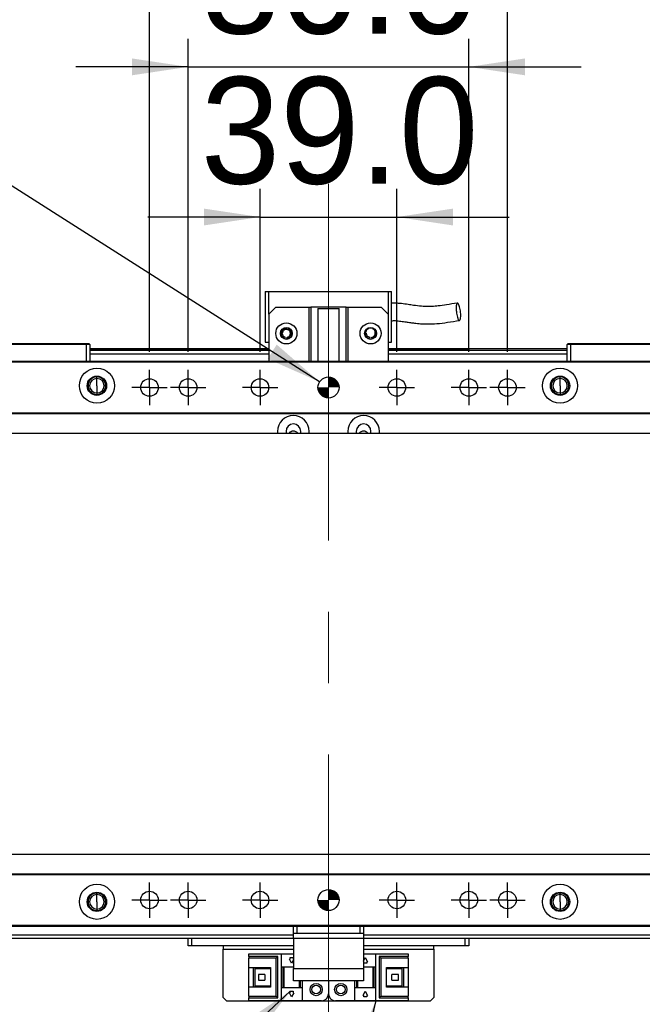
# Model space of a CAD drawing. Header units: millimetres. Extents: x 40 to 3320, y 40 to 2336.
# Tile 12 of 15: x 2147 to 2324, y 1769 to 2049. Entities that reach past the tile are written whole.
import ezdxf

# ---------------------------------------------------------------- set-up
doc = ezdxf.new("R2010")
doc.units = ezdxf.units.MM
doc.header["$LTSCALE"] = 8
doc.linetypes.add('CENTERX2', pattern=[20.32, 12.7, -2.54, 2.54, -2.54])
doc.layers.add('DIMNS', color=7, linetype='Continuous')
doc.styles.add('SLDTEXTSTYLE7', font='txt')
doc.dimstyles.new('SLDDIMSTYLE0', dxfattribs={"dimtxt": 30.4, "dimasz": 16, "dimexe": 0, "dimexo": 0.0625, "dimgap": 7.6, "dimtad": 2, "dimdec": 1, "dimrnd": 1e-09, "dimzin": 4, "dimdsep": 46, "dimtxsty": 'SLDTEXTSTYLE7', "dimsah": 1, "dimcen": 0.09, "dimadec": 0, "dimazin": 1, "dimtfac": 1, "dimtdec": 1, "dimtmove": 0, "dimatfit": 0, "dimfxl": 0, "dimfrac": 2, "dimtolj": 1, "dimtzin": 12, "dimarcsym": 0})
doc.dimstyles.new('SLDDIMSTYLE1', dxfattribs={"dimtxt": 30.4, "dimasz": 16, "dimexe": 0, "dimexo": 0.0625, "dimgap": 7.6, "dimtad": 2, "dimdec": 1, "dimrnd": 1e-09, "dimzin": 4, "dimdsep": 46, "dimtxsty": 'SLDTEXTSTYLE7', "dimsah": 1, "dimcen": 0.09, "dimadec": 0, "dimazin": 1, "dimtfac": 1, "dimtdec": 1, "dimtofl": 0, "dimtmove": 0, "dimatfit": 3, "dimfxl": 0, "dimfrac": 2, "dimtolj": 1, "dimtzin": 12, "dimarcsym": 0})
doc.dimstyles.new('SLDDIMSTYLE2', dxfattribs={"dimtxt": 30.4, "dimasz": 16, "dimexe": 0, "dimexo": 0.0625, "dimgap": 7.6, "dimtad": 0, "dimtih": 1, "dimtoh": 1, "dimdec": 1, "dimrnd": 1e-09, "dimzin": 4, "dimdsep": 46, "dimtxsty": 'SLDTEXTSTYLE7', "dimsah": 1, "dimcen": 0, "dimadec": 0, "dimazin": 1, "dimtfac": 1, "dimtdec": 1, "dimtofl": 0, "dimtmove": 0, "dimatfit": 3, "dimfxl": 0, "dimfrac": 2, "dimtolj": 1, "dimtzin": 12, "dimarcsym": 0})
doc.dimstyles.new('SLDDIMSTYLE4', dxfattribs={"dimtxt": 0.18, "dimasz": 16, "dimexe": 0, "dimexo": 0.0625, "dimgap": 0, "dimtad": 0, "dimtih": 1, "dimtoh": 1, "dimdec": 0, "dimrnd": 1e-09, "dimzin": 0, "dimdsep": 46, "dimtxsty": 'Standard', "dimsah": 1, "dimcen": 0.09, "dimadec": 0, "dimazin": 0, "dimtfac": 16, "dimtdec": 0, "dimtofl": 0, "dimtmove": 0, "dimatfit": 3, "dimfxl": 0, "dimfrac": 2, "dimtolj": 1, "dimtzin": 0, "dimarcsym": 0})

# ---------------------------------------------------------------- blocks, each defined once
blk = doc.blocks.new('_D')
at = {"layer": 'DIMNS'}
for p, q in [((2215.37, 1954.88), (2215.37, 2001.27)), ((2254.37, 1954.88), (2254.37, 2001.27)), ((2215.37, 1993.27), (2183.37, 1993.27)), ((2215.37, 1993.27), (2254.37, 1993.27)), ((2254.37, 1993.27), (2286.37, 1993.27))]:
    blk.add_line(p, q, dxfattribs=at)
for points in [[(2215.37, 1993.27), (2199.37, 1995.67), (2199.37, 1990.87)], [(2254.37, 1993.27), (2270.37, 1990.87), (2270.37, 1995.67)]]:
    blk.add_solid(points, dxfattribs=at)
at = {"layer": 'DIMNS', "insert": (2198.48, 2033.16), "char_height": 30.4, "attachment_point": 1, "style": 'SLDTEXTSTYLE7'}
blk.add_mtext('39.0', dxfattribs=at)
blk = doc.blocks.new('_D_1')
at = {"layer": 'DIMNS'}
for p, q in [((2194.87, 1954.88), (2194.87, 2044.04)), ((2274.87, 1954.88), (2274.87, 2044.04)), ((2194.87, 2036.04), (2162.87, 2036.04)), ((2194.87, 2036.04), (2274.87, 2036.04)), ((2274.87, 2036.04), (2306.87, 2036.04))]:
    blk.add_line(p, q, dxfattribs=at)
for points in [[(2194.87, 2036.04), (2178.87, 2038.44), (2178.87, 2033.64)], [(2274.87, 2036.04), (2290.87, 2033.64), (2290.87, 2038.44)]]:
    blk.add_solid(points, dxfattribs=at)
at = {"layer": 'DIMNS', "insert": (2198.48, 2075.92), "char_height": 30.4, "attachment_point": 1, "style": 'SLDTEXTSTYLE7'}
blk.add_mtext('80.0', dxfattribs=at)
blk = doc.blocks.new('_D_2')
at = {"layer": 'DIMNS'}
for p, q in [((2183.87, 1954.88), (2183.87, 2082.24)), ((2285.87, 1954.88), (2285.87, 2082.24)), ((2183.87, 2074.24), (2151.87, 2074.24)), ((2183.87, 2074.24), (2285.87, 2074.24)), ((2285.87, 2074.24), (2317.87, 2074.24))]:
    blk.add_line(p, q, dxfattribs=at)
for points in [[(2183.87, 2074.24), (2167.87, 2076.64), (2167.87, 2071.84)], [(2285.87, 2074.24), (2301.87, 2071.84), (2301.87, 2076.64)]]:
    blk.add_solid(points, dxfattribs=at)
at = {"layer": 'DIMNS', "insert": (2187.5, 2114.13), "char_height": 30.4, "attachment_point": 1, "style": 'SLDTEXTSTYLE7'}
blk.add_mtext('102.0', dxfattribs=at)
blk = doc.blocks.new('_D_3')
at = {"layer": 'DIMNS'}
for p, q in [((2124.87, 1954.88), (2124.87, 2128.69)), ((2344.87, 1954.88), (2344.87, 2128.69)), ((2124.87, 2120.69), (2344.87, 2120.69))]:
    blk.add_line(p, q, dxfattribs=at)
for points in [[(2124.87, 2120.69), (2140.87, 2118.29), (2140.87, 2123.09)], [(2344.87, 2120.69), (2328.87, 2123.09), (2328.87, 2118.29)]]:
    blk.add_solid(points, dxfattribs=at)
at = {"layer": 'DIMNS', "insert": (2187.5, 2160.58), "char_height": 30.4, "attachment_point": 1, "style": 'SLDTEXTSTYLE7'}
blk.add_mtext('220.0', dxfattribs=at)
blk = doc.blocks.new('SW_SYMBOL_HOLE_DEPTH')
at = {"layer": 'DIMNS', "color": 0}
for p, q in [((0, 7000), (6400, 7000)), ((3200, 7000), (3200, 600)), ((800, 4440), (3200, 600)), ((5600, 4440), (3200, 600))]:
    blk.add_line(p, q, dxfattribs=at)
blk = doc.blocks.new('_D_12')
at = {"layer": 'DIMNS'}
for p, q in [((2108.44, 2025.07), (2076.44, 2025.07)), ((2232.33, 1946.32), (2108.44, 2025.07))]:
    blk.add_line(p, q, dxfattribs=at)
blk.add_solid([(2232.33, 1946.32), (2220.12, 1956.93), (2217.54, 1952.88)], dxfattribs=at)
at = {"layer": 'DIMNS', "xscale": 0.004985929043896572, "yscale": 0.004985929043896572, "zscale": 0.004985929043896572}
blk.add_blockref('SW_SYMBOL_HOLE_DEPTH', (1967.93, 2004.95), dxfattribs=at)
at = {"layer": 'DIMNS', "char_height": 30.4, "attachment_point": 1, "style": 'SLDTEXTSTYLE7'}
for s, insert in [('2X ', (1737.8, 2040.38)), ('%%c', (1794.97, 2040.09)), (' 6.0H7 ', (1841.94, 2040.38)), (' 8.0', (2012.43, 2040.38))]:
    blk.add_mtext(s, dxfattribs=dict(at, insert=insert))
blk = doc.blocks.new('SW_CENTERMARKSYMBOL_17')
at = {"layer": 'DIMNS', "color": 0}
for p, q in [((0, 2.54), (0, 5.04)), ((-2.54, 0), (-5.04, 0)), ((0, 0), (-2.54, 0)), ((0, 0), (0, 2.54)), ((0, 0), (0, -2.54)), ((0, 0), (2.54, 0)), ((2.54, 0), (5.04, 0)), ((0, -2.54), (0, -5.04))]:
    blk.add_line(p, q, dxfattribs=at)
blk = doc.blocks.new('SW_CENTERMARKSYMBOL_18')
at = {"layer": 'DIMNS', "color": 0}
for p, q in [((0, 2.54), (0, 5.04)), ((-2.54, 0), (-5.04, 0)), ((0, 0), (-2.54, 0)), ((0, 0), (0, 2.54)), ((0, 0), (0, -2.54)), ((0, 0), (2.54, 0)), ((2.54, 0), (5.04, 0)), ((0, -2.54), (0, -5.04))]:
    blk.add_line(p, q, dxfattribs=at)
blk = doc.blocks.new('SW_CENTERMARKSYMBOL_19')
at = {"layer": 'DIMNS', "color": 0}
for p, q in [((0, 2.54), (0, 5.04)), ((-2.54, 0), (-5.04, 0)), ((0, 0), (-2.54, 0)), ((0, 0), (0, 2.54)), ((0, 0), (0, -2.54)), ((0, 0), (2.54, 0)), ((2.54, 0), (5.04, 0)), ((0, -2.54), (0, -5.04))]:
    blk.add_line(p, q, dxfattribs=at)
blk = doc.blocks.new('SW_CENTERMARKSYMBOL_20')
at = {"layer": 'DIMNS', "color": 0}
for p, q in [((0, 2.54), (0, 5.04)), ((-2.54, 0), (-5.04, 0)), ((0, 0), (-2.54, 0)), ((0, 0), (0, 2.54)), ((0, 0), (0, -2.54)), ((0, 0), (2.54, 0)), ((2.54, 0), (5.04, 0)), ((0, -2.54), (0, -5.04))]:
    blk.add_line(p, q, dxfattribs=at)
blk = doc.blocks.new('SW_CENTERMARKSYMBOL_21')
at = {"layer": 'DIMNS', "color": 0}
for p, q in [((0, 2.54), (0, 5.04)), ((-2.54, 0), (-5.04, 0)), ((0, 0), (-2.54, 0)), ((0, 0), (0, 2.54)), ((0, 0), (0, -2.54)), ((0, 0), (2.54, 0)), ((2.54, 0), (5.04, 0)), ((0, -2.54), (0, -5.04))]:
    blk.add_line(p, q, dxfattribs=at)
blk = doc.blocks.new('SW_CENTERMARKSYMBOL_22')
at = {"layer": 'DIMNS', "color": 0}
for p, q in [((0, 2.54), (0, 5.04)), ((-2.54, 0), (-5.04, 0)), ((0, 0), (-2.54, 0)), ((0, 0), (0, 2.54)), ((0, 0), (0, -2.54)), ((0, 0), (2.54, 0)), ((2.54, 0), (5.04, 0)), ((0, -2.54), (0, -5.04))]:
    blk.add_line(p, q, dxfattribs=at)
blk = doc.blocks.new('SW_CENTERMARKSYMBOL_25')
at = {"layer": 'DIMNS', "color": 0}
for p, q in [((0, 2.54), (0, 5.04)), ((-2.54, 0), (-5.04, 0)), ((0, 0), (-2.54, 0)), ((0, 0), (0, 2.54)), ((0, 0), (0, -2.54)), ((0, 0), (2.54, 0)), ((2.54, 0), (5.04, 0)), ((0, -2.54), (0, -5.04))]:
    blk.add_line(p, q, dxfattribs=at)
blk = doc.blocks.new('SW_CENTERMARKSYMBOL_26')
at = {"layer": 'DIMNS', "color": 0}
for p, q in [((0, 2.54), (0, 5.04)), ((-2.54, 0), (-5.04, 0)), ((0, 0), (-2.54, 0)), ((0, 0), (0, 2.54)), ((0, 0), (0, -2.54)), ((0, 0), (2.54, 0)), ((2.54, 0), (5.04, 0)), ((0, -2.54), (0, -5.04))]:
    blk.add_line(p, q, dxfattribs=at)
blk = doc.blocks.new('SW_CENTERMARKSYMBOL_27')
at = {"layer": 'DIMNS', "color": 0}
for p, q in [((0, 2.54), (0, 5.04)), ((-2.54, 0), (-5.04, 0)), ((0, 0), (-2.54, 0)), ((0, 0), (0, 2.54)), ((0, 0), (0, -2.54)), ((0, 0), (2.54, 0)), ((2.54, 0), (5.04, 0)), ((0, -2.54), (0, -5.04))]:
    blk.add_line(p, q, dxfattribs=at)
blk = doc.blocks.new('SW_CENTERMARKSYMBOL_28')
at = {"layer": 'DIMNS', "color": 0}
for p, q in [((0, 2.54), (0, 5.04)), ((-2.54, 0), (-5.04, 0)), ((0, 0), (-2.54, 0)), ((0, 0), (0, 2.54)), ((0, 0), (0, -2.54)), ((0, 0), (2.54, 0)), ((2.54, 0), (5.04, 0)), ((0, -2.54), (0, -5.04))]:
    blk.add_line(p, q, dxfattribs=at)
blk = doc.blocks.new('SW_CENTERMARKSYMBOL_29')
at = {"layer": 'DIMNS', "color": 0}
for p, q in [((0, 2.54), (0, 5.04)), ((-2.54, 0), (-5.04, 0)), ((0, 0), (-2.54, 0)), ((0, 0), (0, 2.54)), ((0, 0), (0, -2.54)), ((0, 0), (2.54, 0)), ((2.54, 0), (5.04, 0)), ((0, -2.54), (0, -5.04))]:
    blk.add_line(p, q, dxfattribs=at)
blk = doc.blocks.new('SW_CENTERMARKSYMBOL_30')
at = {"layer": 'DIMNS', "color": 0}
for p, q in [((0, 2.54), (0, 5.04)), ((-2.54, 0), (-5.04, 0)), ((0, 0), (-2.54, 0)), ((0, 0), (0, 2.54)), ((0, 0), (0, -2.54)), ((0, 0), (2.54, 0)), ((2.54, 0), (5.04, 0)), ((0, -2.54), (0, -5.04))]:
    blk.add_line(p, q, dxfattribs=at)
blk = doc.blocks.new('SW_DOWELSYMBOL_0')
at = {"linetype": 'Continuous', "lineweight": 18}
h = blk.add_hatch(color=0, dxfattribs=at)
edge = h.paths.add_edge_path(flags=0)
edge.add_arc((0, 0), 3, 0, 90)
edge.add_line((0, 3), (0, 0))
edge.add_line((0, 0), (3, 0))
h = blk.add_hatch(color=0, dxfattribs=at)
edge = h.paths.add_edge_path(flags=0)
edge.add_arc((0, 0), 3, 180, 270)
edge.add_line((0, -3), (0, 0))
edge.add_line((0, 0), (-3, 0))
at = {"layer": 'DIMNS', "color": 0}
blk.add_circle((0, 0), 3, dxfattribs=at)
blk = doc.blocks.new('SW_DOWELSYMBOL_1')
at = {"linetype": 'Continuous', "lineweight": 18}
h = blk.add_hatch(color=0, dxfattribs=at)
edge = h.paths.add_edge_path(flags=0)
edge.add_arc((0, 0), 3, 0, 90)
edge.add_line((0, 3), (0, 0))
edge.add_line((0, 0), (3, 0))
h = blk.add_hatch(color=0, dxfattribs=at)
edge = h.paths.add_edge_path(flags=0)
edge.add_arc((0, 0), 3, 180, 270)
edge.add_line((0, -3), (0, 0))
edge.add_line((0, 0), (-3, 0))
at = {"layer": 'DIMNS', "color": 0}
blk.add_circle((0, 0), 3, dxfattribs=at)

msp = doc.modelspace()

# ---------------------------------------------------------------- linework, layer by layer
at = {"color": 7, "linetype": 'Continuous', "lineweight": 25}
for p, q in [((2216.8652536, 1972.0151299), (2217.8652407, 1972.0151299)), ((2216.8652536, 1972.0151299), (2216.8652536, 1957.615132)), ((2217.8652407, 1965.6151334), (2217.8652407, 1972.0151299)), ((2217.8652407, 1972.0151299), (2251.8652202, 1972.0151299)), ((2251.8652202, 1972.0151299), (2252.8652074, 1972.0151299)), ((2251.8652202, 1972.0151299), (2251.8652202, 1965.6151334)), ((2252.8652074, 1957.615132), (2252.8652074, 1972.0151299)), ((2219.865215, 1967.61513), (2217.8652407, 1965.6151334)), ((2219.865215, 1967.61513), (2229.3652417, 1967.61513)), ((2229.3652417, 1952.21513), (2229.3652417, 1967.61513)), ((2229.3652417, 1967.61513), (2229.8652054, 1967.61513)), ((2229.8652054, 1967.61513), (2229.8652054, 1952.21513)), ((2239.8652555, 1967.61513), (2229.8652054, 1967.61513)), ((2231.8652393, 1967.2151306), (2231.8652393, 1952.21513)), ((2231.8652393, 1967.2151306), (2237.8652217, 1967.2151306)), ((2237.8652217, 1952.21513), (2237.8652217, 1967.2151306)), ((2239.8652555, 1952.21513), (2239.8652555, 1967.61513)), ((2239.8652555, 1967.61513), (2240.3652193, 1967.61513)), ((2240.3652193, 1967.61513), (2240.3652193, 1952.21513)), ((2240.3652193, 1967.61513), (2249.865246, 1967.61513)), ((2251.8652202, 1965.6151334), (2249.865246, 1967.61513)), ((2217.8652407, 1965.6151334), (2217.8652407, 1952.21513)), ((2251.8652202, 1965.6151334), (2251.8652202, 1952.21513)), ((2165.8652546, 1956.9151276), (2139.8652317, 1956.9151276)), ((2139.9895074, 1957.2151327), (2165.7409789, 1957.2151327)), ((2165.7409789, 1957.2151327), (2166.5652515, 1957.2151327)), ((2165.8652546, 1956.9151276), (2165.7409789, 1957.2151327)), ((2166.8652417, 1956.9151276), (2165.8652546, 1956.9151276)), ((2165.8652546, 1952.21513), (2165.8652546, 1956.9151276)), ((2166.5652515, 1957.2151327), (2166.8652417, 1956.9151276)), ((2166.8652417, 1956.9151276), (2166.8652417, 1952.21513)), ((2217.8652407, 1955.7151297), (2166.8652417, 1955.7151297)), ((2166.8652417, 1955.5151337), (2217.8652407, 1955.5151337)), ((2166.8652417, 1955.3151304), (2217.8652407, 1955.3151304)), ((2217.8652407, 1955.2151287), (2166.8652417, 1955.2151287)), ((2216.8652536, 1957.615132), (2217.8652407, 1957.615132)), ((2251.8652202, 1957.615132), (2252.8652074, 1957.615132)), ((2302.8652193, 1955.7151297), (2251.8652202, 1955.7151297)), ((2251.8652202, 1955.5151337), (2274.8652221, 1955.5151337)), ((2251.8652202, 1955.3151304), (2274.8652221, 1955.3151304)), ((2302.8652193, 1955.2151287), (2251.8652202, 1955.2151287)), ((2274.8652221, 1955.5151337), (2274.8652221, 1955.3151304)), ((2274.8652221, 1955.2151287), (2274.8652221, 1955.3151304)), ((2302.8652193, 1956.9151276), (2303.1652094, 1957.2151327)), ((2303.8652064, 1956.9151276), (2302.8652193, 1956.9151276)), ((2302.8652193, 1952.21513), (2302.8652193, 1956.9151276)), ((2303.1652094, 1957.2151327), (2303.9894821, 1957.2151327)), ((2303.8652064, 1956.9151276), (2303.9894821, 1957.2151327)), ((2329.8652293, 1956.9151276), (2303.8652064, 1956.9151276)), ((2303.8652064, 1956.9151276), (2303.8652064, 1952.21513)), ((2303.9894821, 1957.2151327), (2329.7409536, 1957.2151327)), ((2110.1652505, 1952.21513), (2359.5652105, 1952.21513)), ((2217.8652407, 1954.2151341), (2166.8652417, 1954.2151341)), ((2302.8652193, 1954.2151341), (2251.8652202, 1954.2151341)), ((2359.5652105, 1951.9151324), (2110.1652505, 1951.9151324)), ((2168.8652159, 1947.2821304), (2168.8652159, 1947.7151284)), ((2168.8652159, 1945.2151308), (2168.8652159, 1947.2821304)), ((2300.865245, 1947.2821304), (2300.865245, 1947.7151284)), ((2300.865245, 1945.2151308), (2300.865245, 1947.2821304)), ((2168.8652159, 1945.2151308), (2168.8652159, 1943.1481311)), ((2300.865245, 1945.2151308), (2300.865245, 1943.1481311)), ((2168.8652159, 1943.1481311), (2168.8652159, 1942.7151331)), ((2300.865245, 1943.1481311), (2300.865245, 1942.7151331)), ((2110.1652505, 1937.5151345), (2359.5652105, 1937.5151345)), ((2359.5652105, 1937.2151294), (2110.1652505, 1937.2151294)), ((407.8652383, 1931.7151295), (2381.8652155, 1931.7151295)), ((2220.3652383, 1932.2151305), (2220.3652383, 1931.7151295)), ((2222.7652194, 1932.2151305), (2222.7652194, 1931.7151295)), ((2226.9652011, 1931.7151295), (2226.9652011, 1932.2151305)), ((2229.3652417, 1931.7151295), (2229.3652417, 1932.2151305)), ((2240.3652193, 1932.2151305), (2240.3652193, 1931.7151295)), ((2242.7652003, 1932.2151305), (2242.7652003, 1931.7151295)), ((2246.9652416, 1931.7151295), (2246.9652416, 1932.2151305)), ((2249.3652226, 1931.7151295), (2249.3652226, 1932.2151305)), ((2381.8652155, 1811.7151322), (407.8652383, 1811.7151322)), ((2110.1652505, 1806.2151322), (2359.5652105, 1806.2151322)), ((2359.5652105, 1805.9151271), (2110.1652505, 1805.9151271)), ((2168.8652159, 1800.2821306), (2168.8652159, 1800.7151285)), ((2300.865245, 1800.2821306), (2300.865245, 1800.7151285)), ((2168.8652159, 1798.2151309), (2168.8652159, 1800.2821306)), ((2168.8652159, 1798.2151309), (2168.8652159, 1796.1481312)), ((2300.865245, 1798.2151309), (2300.865245, 1800.2821306)), ((2300.865245, 1798.2151309), (2300.865245, 1796.1481312)), ((2168.8652159, 1796.1481312), (2168.8652159, 1795.7151333)), ((2300.865245, 1796.1481312), (2300.865245, 1795.7151333)), ((2110.1652505, 1791.5151292), (2359.5652105, 1791.5151292)), ((2359.5652105, 1791.2151316), (2110.1652505, 1791.2151316)), ((2224.8652102, 1789.2151275), (2224.8652102, 1791.2151316)), ((2225.8651973, 1791.2151316), (2225.8651973, 1789.2151275)), ((2243.865204, 1789.2151275), (2243.865204, 1791.2151316)), ((2244.8652507, 1791.2151316), (2244.8652507, 1789.2151275)), ((2224.8652102, 1787.7151319), (2139.3652083, 1787.7151319)), ((2194.8652388, 1785.7151279), (2194.8652388, 1787.7151319)), ((2195.8652259, 1787.7151319), (2195.8652259, 1785.7151279)), ((2225.8651973, 1789.2151275), (2224.8652102, 1789.2151275)), ((2224.8652102, 1787.7151319), (2224.8652102, 1789.2151275)), ((2244.8652507, 1787.7151319), (2224.8652102, 1787.7151319)), ((2224.8652102, 1787.7151319), (2224.8652102, 1779.2151296)), ((2243.865204, 1789.2151275), (2225.8651973, 1789.2151275)), ((2244.8652507, 1789.2151275), (2243.865204, 1789.2151275)), ((2244.8652507, 1789.2151275), (2244.8652507, 1787.7151319)), ((2244.8652507, 1787.7151319), (2244.8652507, 1779.2151296)), ((2402.8652431, 1787.7151319), (2244.8652507, 1787.7151319)), ((2273.865235, 1785.7151279), (2273.865235, 1787.7151319)), ((2274.8652221, 1787.7151319), (2274.8652221, 1785.7151279)), ((2195.8652259, 1785.7151279), (2194.8652388, 1785.7151279)), ((2224.8652102, 1785.7151279), (2195.8652259, 1785.7151279)), ((2204.8652293, 1785.7151279), (2204.8652293, 1784.7151333)), ((2204.8652293, 1770.9151307), (2204.8652293, 1784.7151333)), ((2273.865235, 1785.7151279), (2244.8652507, 1785.7151279)), ((2264.8652317, 1784.7151333), (2264.8652317, 1785.7151279)), ((2264.8652317, 1784.7151333), (2264.8652317, 1770.9151307)), ((2274.8652221, 1785.7151279), (2273.865235, 1785.7151279)), ((2212.1652485, 1782.6151276), (2212.1652485, 1783.4151337)), ((2212.1652485, 1783.4151337), (2221.3652255, 1783.4151337)), ((2212.1652485, 1782.6151276), (2212.1652485, 1782.115134)), ((2220.4652549, 1782.6151276), (2212.1652485, 1782.6151276)), ((2219.9652316, 1782.115134), (2212.1652485, 1782.115134)), ((2212.1652485, 1779.5151273), (2212.1652485, 1782.115134)), ((2219.9652316, 1782.115134), (2220.4652549, 1782.6151276)), ((2219.9652316, 1771.31513), (2219.9652316, 1782.115134)), ((2220.4652549, 1770.815129), (2220.4652549, 1782.6151276)), ((2221.3652255, 1783.4151337), (2221.3652255, 1779.7151306)), ((2221.3652255, 1783.4151337), (2224.8652102, 1783.4151337)), ((2223.7652065, 1781.9151306), (2223.9652397, 1781.9151306)), ((2224.3652465, 1780.7151327), (2223.7652065, 1781.9151306)), ((2223.9652397, 1782.3151299), (2224.7652532, 1782.3151299)), ((2223.9652397, 1781.9151306), (2223.9652397, 1782.3151299)), ((2224.8652102, 1781.7151272), (2224.3652465, 1780.7151327)), ((2224.7652532, 1782.3151299), (2224.7652532, 1781.9151306)), ((2224.7652532, 1781.9151306), (2224.8652102, 1781.9151306)), ((2244.8652507, 1783.4151337), (2248.3652355, 1783.4151337)), ((2244.8652507, 1781.3151279), (2245.3652145, 1782.3151299)), ((2244.9652077, 1781.115132), (2244.8652507, 1781.115132)), ((2244.9652077, 1780.7151327), (2244.9652077, 1781.115132)), ((2245.3652145, 1782.3151299), (2245.9652545, 1781.115132)), ((2245.7652213, 1781.115132), (2245.7652213, 1780.7151327)), ((2245.9652545, 1781.115132), (2245.7652213, 1781.115132)), ((2248.3652355, 1779.7151306), (2248.3652355, 1783.4151337)), ((2248.3652355, 1783.4151337), (2257.5652124, 1783.4151337)), ((2257.5652124, 1782.6151276), (2249.265206, 1782.6151276)), ((2249.265206, 1782.6151276), (2249.7652294, 1782.115134)), ((2249.265206, 1782.6151276), (2249.265206, 1770.815129)), ((2249.7652294, 1782.115134), (2249.7652294, 1771.31513)), ((2257.5652124, 1782.115134), (2249.7652294, 1782.115134)), ((2257.5652124, 1783.4151337), (2257.5652124, 1782.6151276)), ((2257.5652124, 1782.115134), (2257.5652124, 1782.6151276)), ((2257.5652124, 1782.115134), (2257.5652124, 1779.5151273)), ((2212.1652485, 1779.5151273), (2218.3652045, 1779.5151273)), ((2212.1652485, 1773.9151293), (2212.1652485, 1779.5151273)), ((2213.4652259, 1773.9151293), (2213.4652259, 1779.5151273)), ((2213.9652492, 1779.1651288), (2213.9652492, 1779.5151273)), ((2218.3652045, 1779.1651288), (2213.9652492, 1779.1651288)), ((2213.9652492, 1774.2651278), (2213.9652492, 1779.1651288)), ((2218.3652045, 1779.5151273), (2218.3652045, 1773.9151293)), ((2221.3652255, 1779.7151306), (2224.8652102, 1779.7151306)), ((2221.3652255, 1779.7151306), (2221.3652255, 1773.7151334)), ((2221.8652488, 1779.7151306), (2221.8652488, 1773.7151334)), ((2222.165239, 1779.7151306), (2222.165239, 1773.7151334)), ((2224.8652102, 1779.2151296), (2244.8652507, 1779.2151296)), ((2224.8652102, 1775.71513), (2224.8652102, 1779.2151296)), ((2244.8652507, 1779.7151306), (2248.3652355, 1779.7151306)), ((2244.8652507, 1779.2151296), (2244.8652507, 1775.71513)), ((2245.7652213, 1780.7151327), (2244.9652077, 1780.7151327)), ((2247.5652219, 1773.7151334), (2247.5652219, 1779.7151306)), ((2247.8652121, 1773.7151334), (2247.8652121, 1779.7151306)), ((2248.3652355, 1773.7151334), (2248.3652355, 1779.7151306)), ((2251.3652565, 1779.5151273), (2257.5652124, 1779.5151273)), ((2251.3652565, 1773.9151293), (2251.3652565, 1779.5151273)), ((2255.7652117, 1779.1651288), (2251.3652565, 1779.1651288)), ((2255.7652117, 1779.5151273), (2255.7652117, 1779.1651288)), ((2255.7652117, 1779.1651288), (2255.7652117, 1774.2651278)), ((2256.2652351, 1779.5151273), (2256.2652351, 1773.9151293)), ((2257.5652124, 1779.5151273), (2257.5652124, 1773.9151293)), ((2214.9252416, 1777.5151306), (2214.9252416, 1775.9151334)), ((2216.765237, 1777.5151306), (2214.9252416, 1777.5151306)), ((2214.9252416, 1775.9151334), (2216.765237, 1775.9151334)), ((2216.765237, 1777.5151306), (2216.765237, 1775.9151334)), ((2244.8652507, 1775.71513), (2224.8652102, 1775.71513)), ((2226.5652539, 1773.7151334), (2226.5652539, 1775.71513)), ((2226.8652441, 1773.7151334), (2226.8652441, 1775.71513)), ((2227.3652078, 1775.71513), (2227.3652078, 1773.7151334)), ((2234.8652007, 1775.71513), (2234.8652007, 1772.0151344)), ((2242.3652531, 1773.7151334), (2242.3652531, 1775.71513)), ((2242.8652169, 1775.71513), (2242.8652169, 1773.7151334)), ((2243.1652071, 1775.71513), (2243.1652071, 1773.7151334)), ((2252.9652239, 1775.9151334), (2252.9652239, 1777.5151306)), ((2254.8052193, 1777.5151306), (2252.9652239, 1777.5151306)), ((2252.9652239, 1775.9151334), (2254.8052193, 1775.9151334)), ((2254.8052193, 1775.9151334), (2254.8052193, 1777.5151306)), ((2212.1652485, 1771.31513), (2212.1652485, 1773.9151293)), ((2218.3652045, 1773.9151293), (2212.1652485, 1773.9151293)), ((2213.9652492, 1773.9151293), (2213.9652492, 1774.2651278)), ((2213.9652492, 1774.2651278), (2218.3652045, 1774.2651278)), ((2221.3652255, 1773.7151334), (2221.3652255, 1770.0151304)), ((2227.3652078, 1773.7151334), (2221.3652255, 1773.7151334)), ((2223.9652397, 1772.7151314), (2224.7652532, 1772.7151314)), ((2223.9652397, 1772.315132), (2223.9652397, 1772.7151314)), ((2224.7652532, 1772.7151314), (2224.7652532, 1772.315132)), ((2227.3652078, 1773.7151334), (2227.3652078, 1770.0151304)), ((2242.3652531, 1770.0151304), (2242.3652531, 1773.7151334)), ((2248.3652355, 1773.7151334), (2242.3652531, 1773.7151334)), ((2244.7652341, 1771.5151334), (2245.3652145, 1772.7151314)), ((2245.3652145, 1772.7151314), (2245.9652545, 1771.5151334)), ((2248.3652355, 1770.0151304), (2248.3652355, 1773.7151334)), ((2251.3652565, 1774.2651278), (2255.7652117, 1774.2651278)), ((2257.5652124, 1773.9151293), (2251.3652565, 1773.9151293)), ((2255.7652117, 1774.2651278), (2255.7652117, 1773.9151293)), ((2257.5652124, 1773.9151293), (2257.5652124, 1771.31513)), ((2204.8652293, 1770.9151307), (2205.8652164, 1769.9151287)), ((2263.8652445, 1769.9151287), (2205.8652164, 1769.9151287)), ((2212.1652485, 1771.31513), (2219.9652316, 1771.31513)), ((2212.1652485, 1771.31513), (2212.1652485, 1770.815129)), ((2212.1652485, 1770.815129), (2220.4652549, 1770.815129)), ((2212.1652485, 1770.0151304), (2212.1652485, 1770.815129)), ((2221.3652255, 1770.0151304), (2212.1652485, 1770.0151304)), ((2220.4652549, 1770.815129), (2219.9652316, 1771.31513)), ((2227.3652078, 1770.0151304), (2221.3652255, 1770.0151304)), ((2223.7652065, 1772.315132), (2223.9652397, 1772.315132)), ((2224.3652465, 1771.1151341), (2223.7652065, 1772.315132)), ((2224.9652268, 1772.315132), (2224.3652465, 1771.1151341)), ((2224.7652532, 1772.315132), (2224.9652268, 1772.315132)), ((2232.8652264, 1770.0151304), (2227.3652078, 1770.0151304)), ((2242.3652531, 1770.0151304), (2236.8652345, 1770.0151304)), ((2248.3652355, 1770.0151304), (2242.3652531, 1770.0151304)), ((2244.9652077, 1771.5151334), (2244.7652341, 1771.5151334)), ((2244.9652077, 1771.1151341), (2244.9652077, 1771.5151334)), ((2245.7652213, 1771.1151341), (2244.9652077, 1771.1151341)), ((2245.7652213, 1771.5151334), (2245.7652213, 1771.1151341)), ((2245.9652545, 1771.5151334), (2245.7652213, 1771.5151334)), ((2257.5652124, 1770.0151304), (2248.3652355, 1770.0151304)), ((2249.7652294, 1771.31513), (2249.265206, 1770.815129)), ((2249.265206, 1770.815129), (2257.5652124, 1770.815129)), ((2249.7652294, 1771.31513), (2257.5652124, 1771.31513)), ((2257.5652124, 1770.815129), (2257.5652124, 1771.31513)), ((2257.5652124, 1770.815129), (2257.5652124, 1770.0151304)), ((2263.8652445, 1769.9151287), (2264.8652317, 1770.9151307))]:
    msp.add_line(p, q, dxfattribs=at)
at = {"color": 8, "linetype": 'Continuous', "lineweight": 25}
for p, q in [((2224.8652102, 1788.715134), (2139.3652083, 1788.715134)), ((2402.8652431, 1788.715134), (2244.8652507, 1788.715134)), ((2204.8652293, 1784.7151333), (2224.8652102, 1784.7151333)), ((2244.8652507, 1784.7151333), (2264.8652317, 1784.7151333))]:
    msp.add_line(p, q, dxfattribs=at)
at = {"color": 7, "linetype": 'Continuous', "lineweight": 25}
for centre, radius in [((2222.8652269, 1960.1151308), 3), ((2222.8652269, 1960.1151308), 1.7), ((2222.8652269, 1960.1151308), 1.6), ((2246.8652269, 1960.1151308), 3), ((2246.8652269, 1960.1151308), 1.7), ((2246.8652269, 1960.1151308), 1.6), ((2168.8652269, 1945.2151301), 5), ((2300.8652269, 1945.2151301), 5), ((2168.8652269, 1945.2151301), 2.75), ((2183.8652269, 1944.7151308), 2.5), ((2194.8652269, 1944.7151308), 2.5), ((2215.3652269, 1944.7151308), 2.5), ((2234.8652269, 1944.7151308), 3), ((2254.3652269, 1944.7151308), 2.5), ((2274.8652269, 1944.7151308), 2.5), ((2285.8652269, 1944.7151308), 2.5), ((2300.8652269, 1945.2151301), 2.75), ((2168.8652269, 1798.2151315), 5), ((2168.8652269, 1798.2151315), 2.75), ((2183.8652269, 1798.7151308), 2.5), ((2194.8652269, 1798.7151308), 2.5), ((2215.3652269, 1798.7151308), 2.5), ((2234.8652269, 1798.7151308), 3), ((2254.3652269, 1798.7151308), 2.5), ((2274.8652269, 1798.7151308), 2.5), ((2285.8652269, 1798.7151308), 2.5), ((2300.8652269, 1798.2151315), 5), ((2300.8652269, 1798.2151315), 2.75), ((2231.3652269, 1773.2151308), 1.75), ((2231.3652269, 1773.2151308), 1.25), ((2238.3652269, 1773.2151308), 1.75), ((2238.3652269, 1773.2151308), 1.25)]:
    msp.add_circle(centre, radius, dxfattribs=at)
for centre, radius, start, end in [((2168.8652269, 1945.2151301), 2.5, 90, 270), ((2168.8652269, 1945.2151301), 2.067, 90, 270), ((2168.8652269, 1945.2151301), 2.5, 270, 90), ((2168.8652269, 1945.2151301), 2.067, 270, 90), ((2300.8652269, 1945.2151301), 2.5, 90, 270), ((2300.8652269, 1945.2151301), 2.067, 90, 270), ((2300.8652269, 1945.2151301), 2.5, 270, 90), ((2300.8652269, 1945.2151301), 2.067, 270, 90), ((2224.8652269, 1932.2151308), 4.5, 0, 180), ((2244.8652269, 1932.2151308), 4.5, 0, 180), ((2224.8652269, 1932.2151308), 2.1, 0, 180), ((2244.8652269, 1932.2151308), 2.1, 0, 180), ((2224.8652269, 1930.6151308), 1.65, 90, 138.189685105), ((2224.8652269, 1930.6151308), 1.65, 41.810314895, 90), ((2244.8652269, 1930.6151308), 1.65, 90, 138.189685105), ((2244.8652269, 1930.6151308), 1.65, 41.810314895, 90), ((2168.8652269, 1798.2151315), 2.5, 90, 270), ((2168.8652269, 1798.2151315), 2.5, 270, 90), ((2300.8652269, 1798.2151315), 2.5, 90, 270), ((2300.8652269, 1798.2151315), 2.5, 270, 90), ((2168.8652269, 1798.2151315), 2.067, 90, 270), ((2168.8652269, 1798.2151315), 2.067, 270, 90), ((2300.8652269, 1798.2151315), 2.067, 90, 270), ((2300.8652269, 1798.2151315), 2.067, 270, 90), ((2232.8652269, 1772.0151308), 2, 270, 0), ((2236.8652269, 1772.0151308), 2, 180, 270)]:
    msp.add_arc(centre, radius, start, end, dxfattribs=at)
for points, knots in [([(2271.6069938, 1968.7665874), (2270.5627075, 1968.6007079), (2268.7426162, 1968.3115957), (2266.3641097, 1967.9407818), (2264.5535672, 1967.7965203), (2262.9693488, 1967.7684416), (2261.1994723, 1967.8484849), (2259.3448349, 1968.0703851), (2257.4473506, 1968.3564312), (2255.9276004, 1968.5781512), (2254.5071304, 1968.7132351), (2253.5633053, 1968.7657525), (2253.0060444, 1968.7433011), (2252.8652074, 1968.737627)], [0, 0, 0, 0, 0.1728186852, 0.3012064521, 0.3945074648, 0.4621963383, 0.5503013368, 0.6704384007, 0.7542679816, 0.8531329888, 0.9124958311, 0.9778849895, 1, 1, 1, 1]), ([(2271.2252261, 1967.6045352), (2271.2515916, 1967.8536355), (2271.3043813, 1968.3523915), (2271.4821606, 1968.757282), (2271.7047925, 1968.7985963), (2271.9367453, 1968.5184455), (2272.1526657, 1968.0075729), (2272.3399825, 1967.314207), (2272.4802333, 1966.5069299), (2272.5577982, 1965.6676608), (2272.5617438, 1964.8888562), (2272.4889737, 1964.268029), (2272.3477616, 1963.8771972), (2272.1487439, 1963.7902068), (2271.9476834, 1963.894371), (2271.7580894, 1964.2388529), (2271.5882306, 1964.7698368), (2271.4368205, 1965.503422), (2271.3257379, 1966.2496539), (2271.2516705, 1966.7936318), (2271.2238414, 1967.0526101), (2271.211934, 1967.1376353), (2271.2120859, 1967.1599636), (2271.2106743, 1967.2341391), (2271.2136293, 1967.3902538), (2271.2207776, 1967.5223373), (2271.2252261, 1967.6045352)], [0, 0, 0, 0, 0.06481713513, 0.12977884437, 0.18973171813, 0.24261872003, 0.2944129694, 0.34624306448, 0.39872403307, 0.45219943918, 0.50660120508, 0.56145194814, 0.61605152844, 0.66977217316, 0.72706820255, 0.76537737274, 0.80369101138, 0.85890914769, 0.91422876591, 0.94955424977, 0.96400072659, 0.96485067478, 0.96575864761, 0.96870991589, 0.98052760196, 1, 1, 1, 1]), ([(2252.8652074, 1963.7293691), (2253.2343539, 1963.7453888), (2254.1218822, 1963.7839045), (2255.4931469, 1963.6044235), (2256.9096777, 1963.4036556), (2258.1855551, 1963.2113471), (2259.2857396, 1963.0642169), (2260.238688, 1962.9587606), (2261.4843648, 1962.8499587), (2263.3130465, 1962.7726784), (2265.9127907, 1962.8708884), (2268.9119614, 1963.2893796), (2271.0500817, 1963.6386675), (2272.1777679, 1963.8228887)], [0, 0, 0, 0, 0.0561717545, 0.1350521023, 0.2093721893, 0.2758317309, 0.33264044, 0.3788413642, 0.421681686, 0.5224880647, 0.6560423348, 0.8185900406, 1, 1, 1, 1]), ([(2222.6526858, 1958.9849436), (2222.523785, 1959.0065318), (2222.2653588, 1959.0498127), (2221.9268418, 1959.2731499), (2221.6669004, 1959.592361), (2221.5182702, 1959.9950227), (2221.5054089, 1960.438981), (2221.6407036, 1960.875698), (2221.8996056, 1961.2474036), (2222.1436417, 1961.4103732), (2222.2579242, 1961.4866921)], [0, 0, 0, 0, 0.1153507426, 0.2312604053, 0.3517818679, 0.4770100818, 0.6065205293, 0.740238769, 0.8783533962, 1, 1, 1, 1]), ([(2222.865236, 1958.965058), (2222.8692491, 1958.9650732), (2222.9894701, 1958.9655263), (2223.2270586, 1959.0046727), (2223.5429511, 1959.1640149), (2223.7968858, 1959.4108431), (2223.9651799, 1959.7223591), (2224.0322838, 1960.0700304), (2223.9921667, 1960.4218264), (2223.8484366, 1960.7453996), (2223.6144334, 1961.0111292), (2223.3114962, 1961.1944755), (2222.9675362, 1961.2785701), (2222.6142106, 1961.2557123), (2222.2839508, 1961.1280939), (2222.0070668, 1960.9073921), (2221.8090594, 1960.6138342), (2221.7082423, 1960.2743754), (2221.7136991, 1959.9204697), (2221.8248755, 1959.5838987), (2222.0320528, 1959.2981186), (2222.3144744, 1959.0800661), (2222.539953, 1959.0166499), (2222.6526858, 1958.9849436)], [0, 0, 0, 0, 0.0017236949, 0.0516361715, 0.1015507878, 0.1514629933, 0.2013760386, 0.2512922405, 0.3012061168, 0.3511168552, 0.4010283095, 0.4509497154, 0.5008630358, 0.5507747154, 0.6006866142, 0.650600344, 0.7005185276, 0.7504330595, 0.8003437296, 0.850257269, 0.9001751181, 0.950090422, 1, 1, 1, 1]), ([(2223.4725477, 1961.4866921), (2223.6039566, 1961.3965681), (2223.8728178, 1961.2121754), (2224.1332503, 1960.7884353), (2224.2398958, 1960.3129029), (2224.1774306, 1959.8441948), (2223.9660804, 1959.4400654), (2223.6413172, 1959.1457322), (2223.3233765, 1959.0120331), (2223.1318583, 1958.990908), (2223.0777861, 1958.9849436)], [0, 0, 0, 0, 0.1407922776, 0.2880594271, 0.430431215, 0.5679361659, 0.7005930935, 0.8284784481, 0.9515735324, 1, 1, 1, 1]), ([(2246.7368962, 1958.9824253), (2246.6806888, 1958.9845609), (2246.4873479, 1958.991907), (2246.16126, 1959.1036247), (2245.8196654, 1959.3732826), (2245.5829701, 1959.759963), (2245.4899006, 1960.2202478), (2245.5629347, 1960.7013175), (2245.8039461, 1961.1412477), (2246.0754143, 1961.3816401), (2246.2398966, 1961.4763212), (2246.2579133, 1961.4866921)], [0, 0, 0, 0, 0.04884806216, 0.16802631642, 0.29192469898, 0.42054351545, 0.55395937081, 0.69216609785, 0.8349350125, 0.9819195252, 1, 1, 1, 1]), ([(2247.0777752, 1958.9849436), (2247.2172561, 1959.0095103), (2247.4964623, 1959.0586867), (2247.8486186, 1959.3123234), (2248.0991187, 1959.6582833), (2248.2231591, 1960.0687488), (2248.2133024, 1960.4966989), (2248.073266, 1960.8992648), (2247.8248643, 1961.2504158), (2247.5900291, 1961.4079), (2247.4725367, 1961.4866921)], [0, 0, 0, 0, 0.1248140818, 0.2498466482, 0.3748686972, 0.4998621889, 0.6248478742, 0.7498356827, 0.874838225, 1, 1, 1, 1]), ([(2246.6526748, 1958.9849436), (2246.5209157, 1959.0240648), (2246.2752726, 1959.0969996), (2246.0021516, 1959.3332733), (2245.8349127, 1959.5806778), (2245.7350406, 1959.8485881), (2245.7104666, 1960.0582722), (2245.7173851, 1960.1900106), (2245.7196574, 1960.21575), (2245.7201223, 1960.2210025), (2245.7202821, 1960.2229756), (2245.72034, 1960.2235615), (2245.7203391, 1960.2234152), (2245.720339, 1960.2234015)], [0, 0, 0, 0, 0.2369277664, 0.4417123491, 0.6142371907, 0.7545060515, 0.9380819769, 0.9829669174, 0.9897902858, 0.9952057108, 0.997551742, 0.9997702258, 1, 1, 1, 1])]:
    msp.add_open_spline(points, degree=3, knots=knots, dxfattribs=at)
at = {"layer": 'DIMNS', "linetype": 'CENTERX2', "lineweight": 18}
msp.add_line((2234.8652269, 2002.7151308), (2234.8652269, 1740.7151308), dxfattribs=at)

# ---------------------------------------------------------------- block references
at = {"layer": 'DIMNS'}
for name, p in [('SW_CENTERMARKSYMBOL_17', (2183.8652269, 1944.7151308)), ('SW_CENTERMARKSYMBOL_18', (2194.8652269, 1944.7151308)), ('SW_CENTERMARKSYMBOL_19', (2215.3652269, 1944.7151308)), ('SW_CENTERMARKSYMBOL_20', (2254.3652269, 1944.7151308)), ('SW_CENTERMARKSYMBOL_21', (2274.8652269, 1944.7151308)), ('SW_CENTERMARKSYMBOL_22', (2285.8652269, 1944.7151308)), ('SW_DOWELSYMBOL_0', (2234.8652269, 1944.7151308)), ('SW_CENTERMARKSYMBOL_25', (2183.8652269, 1798.7151308)), ('SW_CENTERMARKSYMBOL_26', (2194.8652269, 1798.7151308)), ('SW_CENTERMARKSYMBOL_27', (2215.3652269, 1798.7151308)), ('SW_CENTERMARKSYMBOL_28', (2254.3652269, 1798.7151308)), ('SW_CENTERMARKSYMBOL_29', (2274.8652269, 1798.7151308)), ('SW_CENTERMARKSYMBOL_30', (2285.8652269, 1798.7151308)), ('SW_DOWELSYMBOL_1', (2234.8652269, 1798.7151308))]:
    msp.add_blockref(name, p, dxfattribs=at)

# ---------------------------------------------------------------- dimensions: what is measured, and where the dimension line sits
for base, p1, p2, dimstyle, picture, middle in [((2344.8652269, 2120.6923393), (2124.8652269, 1944.7151308), (2344.8652269, 1944.7151308), 'SLDDIMSTYLE1', '_D_3', (2235.931221, 2120.6923393)), ((2285.8652269, 2074.2405776), (2183.8652269, 1944.7151308), (2285.8652269, 1944.7151308), 'SLDDIMSTYLE0', '_D_2', (2235.931221, 2074.2405776)), ((2274.8652269, 2036.0369997), (2194.8652269, 1944.7151308), (2274.8652269, 1944.7151308), 'SLDDIMSTYLE0', '_D_1', (2235.931221, 2036.0369997)), ((2254.3652269, 1993.2728157), (2215.3652269, 1944.7151308), (2254.3652269, 1944.7151308), 'SLDDIMSTYLE0', '_D', (2235.931221, 1993.2728157))]:
    dim = msp.add_linear_dim(base=base, p1=p1, p2=p2, dimstyle=dimstyle, dxfattribs=at)
    dim.commit()
    dim.dimension.update_dxf_attribs({"geometry": picture, "text_midpoint": middle, "dimtype": 160})
dim = msp.add_diameter_dim_2p(p1=(2237.3971041, 1943.105908), p2=(2232.3333498, 1946.3243536), text='2X <>H7 {\\fGDT;x} 8.0\\P', dimstyle='SLDDIMSTYLE2', dxfattribs=at)
dim.commit()
dim.dimension.update_dxf_attribs({"geometry": '_D_12', "text_midpoint": (1907.1189553, 2025.0707122), "dimtype": 163})

# ---------------------------------------------------------------- leaders
for points in [[(2223.9652269, 1772.7151308), (2130.2884615, 1685.5769231)], [(2248.3652269, 1770.0151308), (2207.72969, 1615.3846154), (2181.4038462, 1615.3846154)]]:
    msp.add_leader(points, dimstyle='SLDDIMSTYLE4', dxfattribs=at)

doc.saveas('drawing.dxf')
